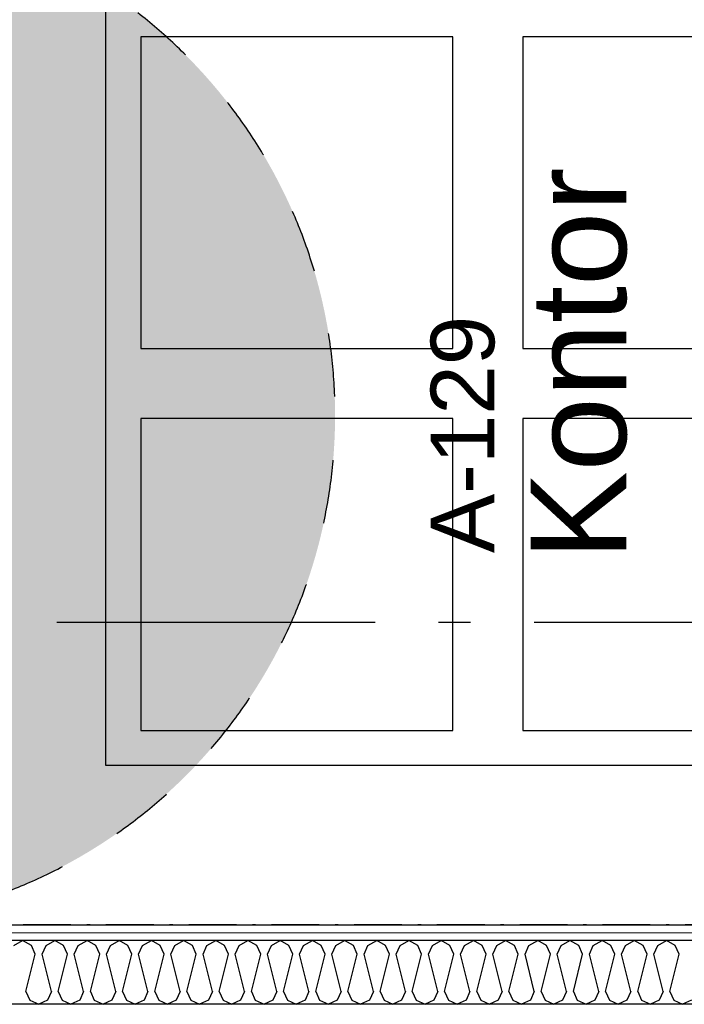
# Model space of a CAD drawing. Header units: millimetres. Extents: x -173281 to 144469, y -85977 to 83288.
# Tile 150 of 256: x -63819 to -62775, y -39617 to -38070. Entities that reach past the tile are written whole.
import ezdxf
from ezdxf.enums import TextEntityAlignment as Align

# ---------------------------------------------------------------- set-up
doc = ezdxf.new("R2010")
doc.units = ezdxf.units.MM
doc.header["$LTSCALE"] = 0.5
doc.header["$MEASUREMENT"] = 0
for name, pattern in [('Akselinje', [1500, 1000, -200, 100, -200]), ('Over snittplan', [260, 150, -50, 10, -50]), ('PLINE', [0]), ('Stipling', [400, 200, -200])]:
    doc.linetypes.add(name, pattern=pattern)
doc.layers.add('236- Innvendig kledning og overflate(Nye konstruksjoner)', color=7, linetype='Continuous', lineweight=0)
for name, color, linetype in [('242- Ikke-bærende innervegger (Skravur)(Nye konstruksjoner)', 7, 'Continuous'), ('242- Ikke-bærende innervegger(Nye konstruksjoner)', 7, 'Continuous'), ('256- Faste himlinger og overflatebehandling(Nye konstruksjoner)', 7, 'Continuous'), ('279- Annet fast inventar(Nye konstruksjoner)', 7, 'Continuous'), ('82-- Modullinjer', 7, 'Continuous'), ('862- M___Nettoareal(Nye konstruksjoner)', 7, 'Continuous'), ('862- M___Nettoareal(Polylinje)(Nye konstruksjoner)', 7, 'Continuous'), ('862- M___Nettoareal(Tekst)(Nye konstruksjoner)', 7, 'Continuous')]:
    doc.layers.add(name, color=color, linetype=linetype)
doc.styles.add('GENERATED_STYLE_1', font='arial.ttf')
doc.styles.add('GENERATED_STYLE_2', font='arial.ttf')
pattern_1 = [(180, (0, 0), (0, 86.60254), [0, -50]), (180, (-25, -43.3), (0, 86.60254), [0, -50])]

# ---------------------------------------------------------------- blocks, each defined once
blk = doc.blocks.new('Kontor_A-129_15', base_point=(-61790.1, -39836))
at = {"layer": '862- M___Nettoareal(Polylinje)(Nye konstruksjoner)', "linetype": 'PLINE', "flags": 128}
blk.add_lwpolyline([(-64923.2, -37191.9), (-64923.2, -39491.9), (-60435.7, -39491.9), (-60435.7, -37484.4), (-61590.7, -37484.4), (-61590.7, -37191.9)], close=True, dxfattribs=at)
at = {"layer": '862- M___Nettoareal(Tekst)(Nye konstruksjoner)', "style": 'GENERATED_STYLE_1'}
for tag, height, p in [('DUMMY_862', 150, (-63015.9, -38279.1)), ('ROOM_NAME', 150, (-63015.9, -38919.5)), ('DUMMY_861', 100, (-63173, -38519.3)), ('ROOM_NUMBER', 100, (-63173, -38908.1)), ('DUMMY_863', 100, (-62780.1, -38885.2))]:
    blk.add_attdef(tag, text='', height=height, rotation=90, dxfattribs=at).set_placement(p, align=Align.TOP_LEFT)
blk = doc.blocks.new('*X265')
at = {"layer": '242- Ikke-bærende innervegger (Skravur)(Nye konstruksjoner)', "linetype": 'PLINE'}
for p, q in [((-63828, -39524.6), (-63814.2, -39516.9)), ((-63800.4, -39524.6), (-63814.2, -39516.9)), ((-63777.4, -39524.6), (-63763.6, -39516.9)), ((-63749.8, -39524.6), (-63763.6, -39516.9)), ((-63726.9, -39524.6), (-63713, -39516.9)), ((-63699.2, -39524.6), (-63713, -39516.9)), ((-63676.3, -39524.6), (-63662.5, -39516.9)), ((-63648.6, -39524.6), (-63662.5, -39516.9)), ((-63625.7, -39524.6), (-63611.9, -39516.9)), ((-63598.1, -39524.6), (-63611.9, -39516.9)), ((-63575.1, -39524.6), (-63561.3, -39516.9)), ((-63547.5, -39524.6), (-63561.3, -39516.9)), ((-63524.5, -39524.6), (-63510.7, -39516.9)), ((-63496.9, -39524.6), (-63510.7, -39516.9)), ((-63473.9, -39524.6), (-63460.1, -39516.9)), ((-63446.3, -39524.6), (-63460.1, -39516.9)), ((-63423.3, -39524.6), (-63409.5, -39516.9)), ((-63395.7, -39524.6), (-63409.5, -39516.9)), ((-63372.8, -39524.6), (-63358.9, -39516.9)), ((-63345.1, -39524.6), (-63358.9, -39516.9)), ((-63322.2, -39524.6), (-63308.4, -39516.9)), ((-63294.5, -39524.6), (-63308.4, -39516.9)), ((-63271.6, -39524.6), (-63257.8, -39516.9)), ((-63244, -39524.6), (-63257.8, -39516.9)), ((-63221, -39524.6), (-63207.2, -39516.9)), ((-63193.4, -39524.6), (-63207.2, -39516.9)), ((-63170.4, -39524.6), (-63156.6, -39516.9)), ((-63142.8, -39524.6), (-63156.6, -39516.9)), ((-63119.8, -39524.6), (-63106, -39516.9)), ((-63092.2, -39524.6), (-63106, -39516.9)), ((-63069.2, -39524.6), (-63055.4, -39516.9)), ((-63041.6, -39524.6), (-63055.4, -39516.9)), ((-63018.7, -39524.6), (-63004.8, -39516.9)), ((-62991, -39524.6), (-63004.8, -39516.9)), ((-62968.1, -39524.6), (-62954.3, -39516.9)), ((-62940.4, -39524.6), (-62954.3, -39516.9)), ((-62917.5, -39524.6), (-62903.7, -39516.9)), ((-62889.9, -39524.6), (-62903.7, -39516.9)), ((-62866.9, -39524.6), (-62853.1, -39516.9)), ((-62839.3, -39524.6), (-62853.1, -39516.9)), ((-62816.3, -39524.6), (-62802.5, -39516.9)), ((-62788.7, -39524.6), (-62802.5, -39516.9)), ((-63794.2, -39538.2), (-63800.4, -39524.6)), ((-63783.6, -39538.2), (-63777.4, -39524.6)), ((-63743.7, -39538.2), (-63749.8, -39524.6)), ((-63733, -39538.2), (-63726.9, -39524.6)), ((-63693.1, -39538.2), (-63699.2, -39524.6)), ((-63682.4, -39538.2), (-63676.3, -39524.6)), ((-63642.5, -39538.2), (-63648.6, -39524.6)), ((-63631.9, -39538.2), (-63625.7, -39524.6)), ((-63591.9, -39538.2), (-63598.1, -39524.6)), ((-63581.3, -39538.2), (-63575.1, -39524.6)), ((-63541.3, -39538.2), (-63547.5, -39524.6)), ((-63530.7, -39538.2), (-63524.5, -39524.6)), ((-63490.7, -39538.2), (-63496.9, -39524.6)), ((-63480.1, -39538.2), (-63473.9, -39524.6)), ((-63440.1, -39538.2), (-63446.3, -39524.6)), ((-63429.5, -39538.2), (-63423.3, -39524.6)), ((-63389.6, -39538.2), (-63395.7, -39524.6)), ((-63378.9, -39538.2), (-63372.8, -39524.6)), ((-63339, -39538.2), (-63345.1, -39524.6)), ((-63328.3, -39538.2), (-63322.2, -39524.6)), ((-63288.4, -39538.2), (-63294.5, -39524.6)), ((-63277.8, -39538.2), (-63271.6, -39524.6)), ((-63237.8, -39538.2), (-63244, -39524.6)), ((-63227.2, -39538.2), (-63221, -39524.6)), ((-63187.2, -39538.2), (-63193.4, -39524.6)), ((-63176.6, -39538.2), (-63170.4, -39524.6)), ((-63136.6, -39538.2), (-63142.8, -39524.6)), ((-63126, -39538.2), (-63119.8, -39524.6)), ((-63086, -39538.2), (-63092.2, -39524.6)), ((-63075.4, -39538.2), (-63069.2, -39524.6)), ((-63035.5, -39538.2), (-63041.6, -39524.6)), ((-63024.8, -39538.2), (-63018.7, -39524.6)), ((-62984.9, -39538.2), (-62991, -39524.6)), ((-62974.2, -39538.2), (-62968.1, -39524.6)), ((-62934.3, -39538.2), (-62940.4, -39524.6)), ((-62923.7, -39538.2), (-62917.5, -39524.6)), ((-62883.7, -39538.2), (-62889.9, -39524.6)), ((-62873.1, -39538.2), (-62866.9, -39524.6)), ((-62833.1, -39538.2), (-62839.3, -39524.6)), ((-62822.5, -39538.2), (-62816.3, -39524.6)), ((-62782.5, -39538.2), (-62788.7, -39524.6)), ((-63808.9, -39596.8), (-63794.2, -39538.2)), ((-63768.9, -39596.8), (-63783.6, -39538.2)), ((-63758.3, -39596.8), (-63743.7, -39538.2)), ((-63718.4, -39596.8), (-63733, -39538.2)), ((-63707.7, -39596.8), (-63693.1, -39538.2)), ((-63667.8, -39596.8), (-63682.4, -39538.2)), ((-63657.1, -39596.8), (-63642.5, -39538.2)), ((-63617.2, -39596.8), (-63631.9, -39538.2)), ((-63606.6, -39596.8), (-63591.9, -39538.2)), ((-63566.6, -39596.8), (-63581.3, -39538.2)), ((-63556, -39596.8), (-63541.3, -39538.2)), ((-63516, -39596.8), (-63530.7, -39538.2)), ((-63505.4, -39596.8), (-63490.7, -39538.2)), ((-63465.4, -39596.8), (-63480.1, -39538.2)), ((-63454.8, -39596.8), (-63440.1, -39538.2)), ((-63414.8, -39596.8), (-63429.5, -39538.2)), ((-63404.2, -39596.8), (-63389.6, -39538.2)), ((-63364.3, -39596.8), (-63378.9, -39538.2)), ((-63353.6, -39596.8), (-63339, -39538.2)), ((-63313.7, -39596.8), (-63328.3, -39538.2)), ((-63303, -39596.8), (-63288.4, -39538.2)), ((-63263.1, -39596.8), (-63277.8, -39538.2)), ((-63252.5, -39596.8), (-63237.8, -39538.2)), ((-63212.5, -39596.8), (-63227.2, -39538.2)), ((-63201.9, -39596.8), (-63187.2, -39538.2)), ((-63161.9, -39596.8), (-63176.6, -39538.2)), ((-63151.3, -39596.8), (-63136.6, -39538.2)), ((-63111.3, -39596.8), (-63126, -39538.2)), ((-63100.7, -39596.8), (-63086, -39538.2)), ((-63060.7, -39596.8), (-63075.4, -39538.2)), ((-63050.1, -39596.8), (-63035.5, -39538.2)), ((-63010.2, -39596.8), (-63024.8, -39538.2)), ((-62999.5, -39596.8), (-62984.9, -39538.2)), ((-62959.6, -39596.8), (-62974.2, -39538.2)), ((-62948.9, -39596.8), (-62934.3, -39538.2)), ((-62909, -39596.8), (-62923.7, -39538.2)), ((-62898.4, -39596.8), (-62883.7, -39538.2)), ((-62858.4, -39596.8), (-62873.1, -39538.2)), ((-62847.8, -39596.8), (-62833.1, -39538.2)), ((-62807.8, -39596.8), (-62822.5, -39538.2)), ((-62797.2, -39596.8), (-62782.5, -39538.2)), ((-63808.9, -39596.8), (-63802.7, -39610.4)), ((-63768.9, -39596.8), (-63775.1, -39610.4)), ((-63758.3, -39596.8), (-63752.2, -39610.4)), ((-63718.4, -39596.8), (-63724.5, -39610.4)), ((-63707.7, -39596.8), (-63701.6, -39610.4)), ((-63667.8, -39596.8), (-63673.9, -39610.4)), ((-63657.1, -39596.8), (-63651, -39610.4)), ((-63617.2, -39596.8), (-63623.4, -39610.4)), ((-63606.6, -39596.8), (-63600.4, -39610.4)), ((-63566.6, -39596.8), (-63572.8, -39610.4)), ((-63556, -39596.8), (-63549.8, -39610.4)), ((-63516, -39596.8), (-63522.2, -39610.4)), ((-63505.4, -39596.8), (-63499.2, -39610.4)), ((-63465.4, -39596.8), (-63471.6, -39610.4)), ((-63454.8, -39596.8), (-63448.6, -39610.4)), ((-63414.8, -39596.8), (-63421, -39610.4)), ((-63404.2, -39596.8), (-63398.1, -39610.4)), ((-63364.3, -39596.8), (-63370.4, -39610.4)), ((-63353.6, -39596.8), (-63347.5, -39610.4)), ((-63313.7, -39596.8), (-63319.8, -39610.4)), ((-63303, -39596.8), (-63296.9, -39610.4)), ((-63263.1, -39596.8), (-63269.3, -39610.4)), ((-63252.5, -39596.8), (-63246.3, -39610.4)), ((-63212.5, -39596.8), (-63218.7, -39610.4)), ((-63201.9, -39596.8), (-63195.7, -39610.4)), ((-63161.9, -39596.8), (-63168.1, -39610.4)), ((-63151.3, -39596.8), (-63145.1, -39610.4)), ((-63111.3, -39596.8), (-63117.5, -39610.4)), ((-63100.7, -39596.8), (-63094.5, -39610.4)), ((-63060.7, -39596.8), (-63066.9, -39610.4)), ((-63050.1, -39596.8), (-63044, -39610.4)), ((-63010.2, -39596.8), (-63016.3, -39610.4)), ((-62999.5, -39596.8), (-62993.4, -39610.4)), ((-62959.6, -39596.8), (-62965.7, -39610.4)), ((-62948.9, -39596.8), (-62942.8, -39610.4)), ((-62909, -39596.8), (-62915.1, -39610.4)), ((-62898.4, -39596.8), (-62892.2, -39610.4)), ((-62858.4, -39596.8), (-62864.6, -39610.4)), ((-62847.8, -39596.8), (-62841.6, -39610.4)), ((-62807.8, -39596.8), (-62814, -39610.4)), ((-62797.2, -39596.8), (-62791, -39610.4)), ((-63802.7, -39610.4), (-63788.9, -39616.9)), ((-63775.1, -39610.4), (-63788.9, -39616.9)), ((-63752.2, -39610.4), (-63738.3, -39616.9)), ((-63724.5, -39610.4), (-63738.3, -39616.9)), ((-63701.6, -39610.4), (-63687.8, -39616.9)), ((-63673.9, -39610.4), (-63687.8, -39616.9)), ((-63651, -39610.4), (-63637.2, -39616.9)), ((-63623.4, -39610.4), (-63637.2, -39616.9)), ((-63600.4, -39610.4), (-63586.6, -39616.9)), ((-63572.8, -39610.4), (-63586.6, -39616.9)), ((-63549.8, -39610.4), (-63536, -39616.9)), ((-63522.2, -39610.4), (-63536, -39616.9)), ((-63499.2, -39610.4), (-63485.4, -39616.9)), ((-63471.6, -39610.4), (-63485.4, -39616.9)), ((-63448.6, -39610.4), (-63434.8, -39616.9)), ((-63421, -39610.4), (-63434.8, -39616.9)), ((-63398.1, -39610.4), (-63384.2, -39616.9)), ((-63370.4, -39610.4), (-63384.2, -39616.9)), ((-63347.5, -39610.4), (-63333.7, -39616.9)), ((-63319.8, -39610.4), (-63333.7, -39616.9)), ((-63296.9, -39610.4), (-63283.1, -39616.9)), ((-63269.3, -39610.4), (-63283.1, -39616.9)), ((-63246.3, -39610.4), (-63232.5, -39616.9)), ((-63218.7, -39610.4), (-63232.5, -39616.9)), ((-63195.7, -39610.4), (-63181.9, -39616.9)), ((-63168.1, -39610.4), (-63181.9, -39616.9)), ((-63145.1, -39610.4), (-63131.3, -39616.9)), ((-63117.5, -39610.4), (-63131.3, -39616.9)), ((-63094.5, -39610.4), (-63080.7, -39616.9)), ((-63066.9, -39610.4), (-63080.7, -39616.9)), ((-63044, -39610.4), (-63030.1, -39616.9)), ((-63016.3, -39610.4), (-63030.1, -39616.9)), ((-62993.4, -39610.4), (-62979.6, -39616.9)), ((-62965.7, -39610.4), (-62979.6, -39616.9)), ((-62942.8, -39610.4), (-62929, -39616.9)), ((-62915.1, -39610.4), (-62929, -39616.9)), ((-62892.2, -39610.4), (-62878.4, -39616.9)), ((-62864.6, -39610.4), (-62878.4, -39616.9)), ((-62841.6, -39610.4), (-62827.8, -39616.9)), ((-62814, -39610.4), (-62827.8, -39616.9)), ((-62791, -39610.4), (-62777.2, -39616.9)), ((-62763.4, -39610.4), (-62777.2, -39616.9))]:
    blk.add_line(p, q, dxfattribs=at)
blk = doc.blocks.new('Standard grid marker[178]', base_point=(20939.5, -39016.9))
at = {"layer": '82-- Modullinjer', "linetype": 'Akselinje'}
blk.add_line((20739.5, -39016.9), (-81321.3, -39016.9), dxfattribs=at)
at = {"layer": '82-- Modullinjer', "style": 'GENERATED_STYLE_2'}
for tag, p in [('AC_MarkerText_1_0', (21062, -39056.9)), ('AC_MarkerText_1_1', (-81898.8, -39056.9))]:
    blk.add_attdef(tag, text='', height=175, rotation=90, dxfattribs=at).set_placement(p, align=Align.TOP_CENTER)
blk = doc.blocks.new('Skilt handikap[224]', base_point=(-63323.2, -39491.9))
at = {"layer": '279- Annet fast inventar(Nye konstruksjoner)', "linetype": 'Continuous'}
blk.add_hatch(color=256, dxfattribs=at).paths.add_polyline_path([(-64123.2, -37891.9, 1), (-64123.2, -39491.9, 1)])
at = {"layer": '279- Annet fast inventar(Nye konstruksjoner)', "linetype": 'Stipling', "flags": 128}
blk.add_lwpolyline([(-64123.2, -37891.9, 1), (-64123.2, -39491.9, 1)], format="xyb", close=True, dxfattribs=at)

msp = doc.modelspace()

# ---------------------------------------------------------------- hatches: boundary and pattern name
at = {"layer": '242- Ikke-bærende innervegger (Skravur)(Nye konstruksjoner)', "linetype": 'Continuous'}
h = msp.add_hatch(dxfattribs=at)
h.set_pattern_fill('Gips', color=256, style=0, pattern_type=2)
h.set_pattern_definition(pattern_1)
h.paths.add_polyline_path([(-64935.7, -39516.9), (-60323.2, -39516.9), (-60323.2, -39504.4), (-64935.7, -39504.4)])
h = msp.add_hatch(dxfattribs=at)
h.set_pattern_fill('Gips', color=256, style=0, pattern_type=2)
h.set_pattern_definition(pattern_1)
h.paths.add_polyline_path([(-64923.2, -39504.4), (-60323.2, -39504.4), (-60323.2, -39491.9), (-64923.2, -39491.9)])

# ---------------------------------------------------------------- linework, layer by layer
at = {"layer": '236- Innvendig kledning og overflate(Nye konstruksjoner)', "linetype": 'PLINE'}
msp.add_line((-60323.2, -39504.4), (-64935.7, -39504.4), dxfattribs=at)
at = {"layer": '236- Innvendig kledning og overflate(Nye konstruksjoner)', "linetype": 'PLINE', "flags": 128}
msp.add_lwpolyline([(-60323.2, -39491.9), (-64923.2, -39491.9)], dxfattribs=at)
at = {"layer": '242- Ikke-bærende innervegger(Nye konstruksjoner)', "linetype": 'PLINE'}
for p, q in [((-60323.2, -39516.9), (-64948.2, -39516.9)), ((-60323.2, -39616.9), (-65048.2, -39616.9))]:
    msp.add_line(p, q, dxfattribs=at)
at = {"layer": '256- Faste himlinger og overflatebehandling(Nye konstruksjoner)', "linetype": 'PLINE'}
for points in [[(-61883.2, -39241.9), (-63683.2, -39241.9), (-63683.2, -38041.9), (-61883.2, -38041.9)], [(-63138.2, -38586.9), (-63138.2, -38096.9), (-63628.2, -38096.9), (-63628.2, -38586.9)], [(-62538.2, -38586.9), (-62538.2, -38096.9), (-63028.2, -38096.9), (-63028.2, -38586.9)], [(-63138.2, -39186.9), (-63138.2, -38696.9), (-63628.2, -38696.9), (-63628.2, -39186.9)], [(-62538.2, -39186.9), (-62538.2, -38696.9), (-63028.2, -38696.9), (-63028.2, -39186.9)]]:
    msp.add_lwpolyline(points, close=True, dxfattribs=at)
at = {"layer": '256- Faste himlinger og overflatebehandling(Nye konstruksjoner)', "linetype": 'Over snittplan', "flags": 128}
msp.add_lwpolyline([(-61528.2, -39491.9), (-64025.7, -39491.9)], dxfattribs=at)

# ---------------------------------------------------------------- block references
at = {"layer": '242- Ikke-bærende innervegger(Nye konstruksjoner)'}
msp.add_blockref('*X265', (0, 0), dxfattribs=at)
at = {"layer": '279- Annet fast inventar(Nye konstruksjoner)', "linetype": 'PLINE'}
msp.add_blockref('Skilt handikap[224]', (-63323.2, -39491.9), dxfattribs=at)
at = {"layer": '82-- Modullinjer', "linetype": 'PLINE'}
msp.add_blockref('Standard grid marker[178]', (20939.5, -39016.9), dxfattribs=at)
at = {"layer": '862- M___Nettoareal(Nye konstruksjoner)', "linetype": 'Continuous'}
ref = msp.add_blockref('Kontor_A-129_15', (-61790.1, -39836), dxfattribs=at)
ref.add_attrib('ROOM_NAME', 'Kontor', dxfattribs={"layer": '862- M___Nettoareal(Tekst)(Nye konstruksjoner)', "color": 7, "height": 150, "rotation": 90, "style": 'GENERATED_STYLE_1'}).set_placement((-63015.9, -38919.5), align=Align.TOP_LEFT)
ref.add_attrib('ROOM_NUMBER', 'A-129', dxfattribs={"layer": '862- M___Nettoareal(Tekst)(Nye konstruksjoner)', "color": 7, "height": 100, "rotation": 90, "style": 'GENERATED_STYLE_1'}).set_placement((-63173, -38908.1), align=Align.TOP_LEFT)

# ---------------------------------------------------------------- texts
at = {"layer": '256- Faste himlinger og overflatebehandling(Nye konstruksjoner)', "linetype": 'Continuous', "insert": (-63295.7, -37457.9), "char_height": 125, "attachment_point": 1, "rotation": 327.3536, "style": 'GENERATED_STYLE_1'}
msp.add_mtext('\\A1;{\\pql;\\fArial|b0|i0|c0|p0;\\W1.000000;Skråande\\fArial|b0|i0|c0|p0;\\W1.000000; perforert gipshimling}', dxfattribs=at)

doc.saveas('drawing.dxf')
